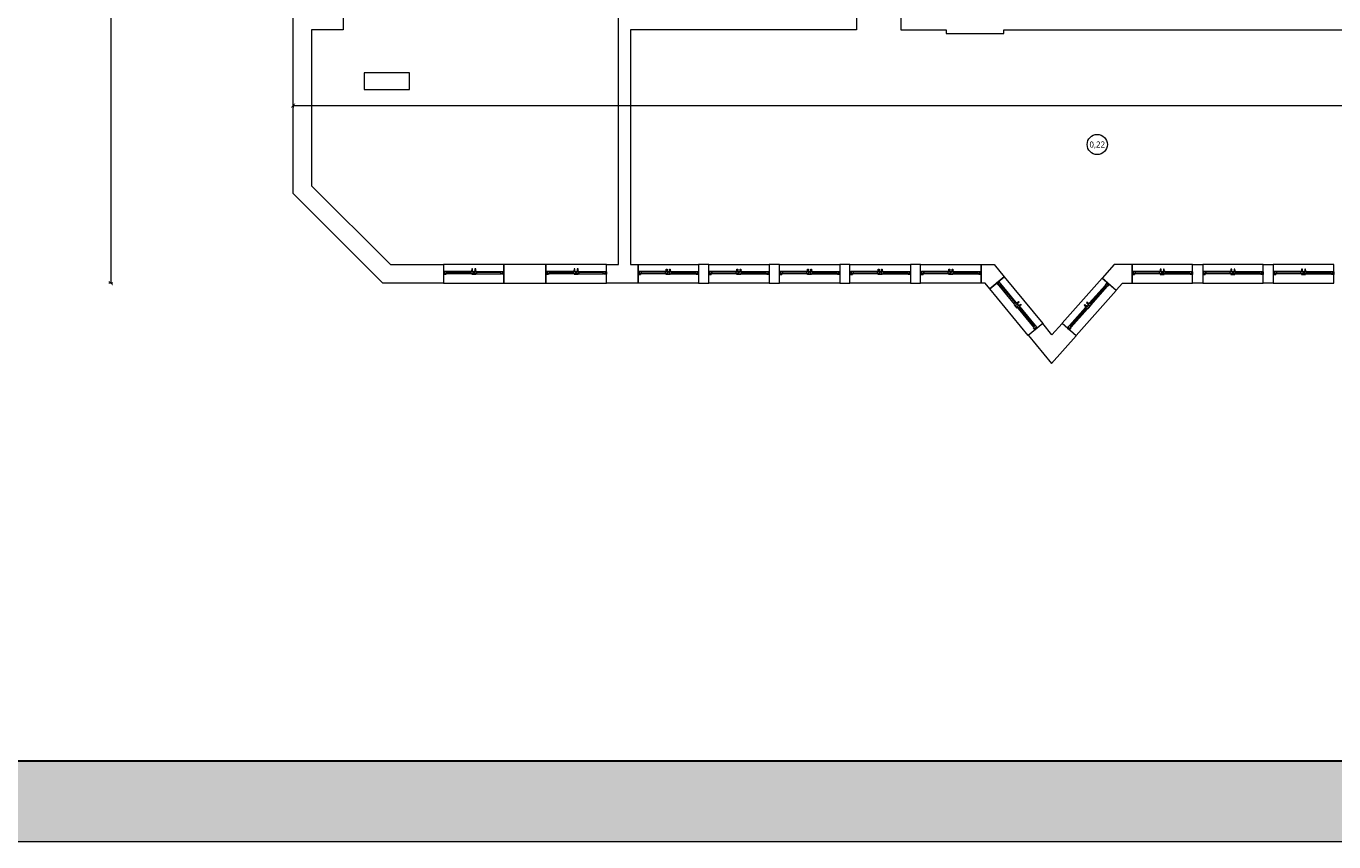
# Model space of a CAD drawing. Header units: millimetres. Extents: x -221 to 149158, y -114258 to 0.
# Tile 30 of 219: x 80584 to 83825, y -67503 to -65483. Entities that reach past the tile are written whole.
import ezdxf
from ezdxf.enums import TextEntityAlignment as Align

# ---------------------------------------------------------------- set-up
doc = ezdxf.new("R2010")
doc.units = ezdxf.units.MM
doc.layers.get('0').update_dxf_attribs({"lineweight": 0})
for name, color, linetype, lineweight in [('A-opisram.ART', 250, 'Continuous', 0), ('OPIS', 4, 'Continuous', 9), ('opis..KF', 250, 'Continuous', 15), ('stolarka_arch', 250, 'Continuous', 5), ('ściany ist..KF', 61, 'Continuous', 5)]:
    doc.layers.add(name, color=color, linetype=linetype, lineweight=lineweight)
doc.layers.add('A-pomocram.ART', color=254, linetype='Continuous', lineweight=0, plot=False)
doc.layers.add('A-przekrycieram.ART', color=7, linetype='Continuous', lineweight=0, true_color=0xffffff)
doc.styles.add('ARCH', font='segoeuil.ttf')
doc.styles.add('kamil', font='GOTHIC.TTF')
doc.dimstyles.new('100..KF', dxfattribs={"dimtxt": 12, "dimasz": 10, "dimexe": 5, "dimexo": 5, "dimgap": 3, "dimtad": 1, "dimdec": 1, "dimrnd": 0.5, "dimtxsty": 'kamil', "dimblk": 'ARCHTICK', "dimcen": 0, "dimclrd": 256, "dimclre": 256, "dimclrt": 256, "dimadec": 0, "dimazin": 0, "dimtfac": 1, "dimtdec": 1, "dimtofl": 0, "dimtmove": 0, "dimatfit": 3, "dimfxl": 10, "dimfxlon": 1, "dimlwd": 0, "dimlwe": 0, "dimarcsym": 0})

# ---------------------------------------------------------------- blocks, each defined once
blk = doc.blocks.new('*U975')
at = {"layer": 'stolarka_arch', "lineweight": 0}
blk.add_lwpolyline([(0, 0), (150, 0), (150, -46.1), (0, -46.1)], close=True, dxfattribs=at)
at = {"layer": 'stolarka_arch'}
for points in [[(0, -22), (6, -22), (6, -23), (3, -23), (3, -28), (0, -28)], [(3, -23), (8, -23), (8, -29), (2, -29), (2, -28), (3, -28)], [(8, -26), (68, -26), (68, -23), (8, -23)], [(8, -26), (68, -26), (68, -29), (8, -29)], [(73, -23), (68, -23), (68, -29), (74, -29), (74, -28), (73, -28)], [(73, -30), (69, -30), (69, -29), (73, -29)], [(70, -22), (80, -22), (80, -23), (77, -23), (77, -28), (73, -28), (73, -23), (70, -23)], [(72, -35), (70, -35), (70, -30), (72, -30)], [(77, -23), (82, -23), (82, -29), (76, -29), (76, -28), (77, -28)], [(81, -30), (77, -30), (77, -29), (81, -29)], [(80, -35), (78, -35), (78, -30), (80, -30)], [(142, -26), (82, -26), (82, -23), (142, -23)], [(142, -26), (82, -26), (82, -29), (142, -29)], [(147, -23), (142, -23), (142, -29), (148, -29), (148, -28), (147, -28)], [(150, -22), (144, -22), (144, -23), (147, -23), (147, -28), (150, -28)]]:
    blk.add_lwpolyline(points, close=True, dxfattribs=at)
blk = doc.blocks.new('*U974')
at = {"layer": 'stolarka_arch', "lineweight": 0}
blk.add_lwpolyline([(0, 0), (150, 0), (150, -46.4), (0, -46.4)], close=True, dxfattribs=at)
at = {"layer": 'stolarka_arch'}
for points in [[(0, -22), (6, -22), (6, -23), (3, -23), (3, -28), (0, -28)], [(3, -23), (8, -23), (8, -29), (2, -29), (2, -28), (3, -28)], [(8, -26), (68, -26), (68, -23), (8, -23)], [(8, -26), (68, -26), (68, -29), (8, -29)], [(73, -23), (68, -23), (68, -29), (74, -29), (74, -28), (73, -28)], [(73, -30), (69, -30), (69, -29), (73, -29)], [(70, -22), (80, -22), (80, -23), (77, -23), (77, -28), (73, -28), (73, -23), (70, -23)], [(72, -35), (70, -35), (70, -30), (72, -30)], [(77, -23), (82, -23), (82, -29), (76, -29), (76, -28), (77, -28)], [(81, -30), (77, -30), (77, -29), (81, -29)], [(80, -35), (78, -35), (78, -30), (80, -30)], [(142, -26), (82, -26), (82, -23), (142, -23)], [(142, -26), (82, -26), (82, -29), (142, -29)], [(147, -23), (142, -23), (142, -29), (148, -29), (148, -28), (147, -28)], [(150, -22), (144, -22), (144, -23), (147, -23), (147, -28), (150, -28)]]:
    blk.add_lwpolyline(points, close=True, dxfattribs=at)
blk = doc.blocks.new('*U976')
at = {"layer": 'stolarka_arch', "lineweight": 0}
blk.add_lwpolyline([(0, 0), (150, 0), (150, -46.1), (0, -46.1)], close=True, dxfattribs=at)
at = {"layer": 'stolarka_arch'}
for points in [[(0, -22), (6, -22), (6, -23), (3, -23), (3, -28), (0, -28)], [(3, -23), (8, -23), (8, -29), (2, -29), (2, -28), (3, -28)], [(8, -26), (68, -26), (68, -23), (8, -23)], [(8, -26), (68, -26), (68, -29), (8, -29)], [(73, -23), (68, -23), (68, -29), (74, -29), (74, -28), (73, -28)], [(73, -30), (69, -30), (69, -29), (73, -29)], [(70, -22), (80, -22), (80, -23), (77, -23), (77, -28), (73, -28), (73, -23), (70, -23)], [(72, -35), (70, -35), (70, -30), (72, -30)], [(77, -23), (82, -23), (82, -29), (76, -29), (76, -28), (77, -28)], [(81, -30), (77, -30), (77, -29), (81, -29)], [(80, -35), (78, -35), (78, -30), (80, -30)], [(142, -26), (82, -26), (82, -23), (142, -23)], [(142, -26), (82, -26), (82, -29), (142, -29)], [(147, -23), (142, -23), (142, -29), (148, -29), (148, -28), (147, -28)], [(150, -22), (144, -22), (144, -23), (147, -23), (147, -28), (150, -28)]]:
    blk.add_lwpolyline(points, close=True, dxfattribs=at)
blk = doc.blocks.new('*U1019')
at = {"layer": 'stolarka_arch', "lineweight": 0}
blk.add_lwpolyline([(0, 0), (150, 0), (150, -46), (0, -46)], close=True, dxfattribs=at)
at = {"layer": 'stolarka_arch'}
for points in [[(0, -22), (6, -22), (6, -23), (3, -23), (3, -28), (0, -28)], [(3, -23), (8, -23), (8, -29), (2, -29), (2, -28), (3, -28)], [(8, -26), (68, -26), (68, -23), (8, -23)], [(8, -26), (68, -26), (68, -29), (8, -29)], [(73, -23), (68, -23), (68, -29), (74, -29), (74, -28), (73, -28)], [(73, -30), (69, -30), (69, -29), (73, -29)], [(70, -22), (80, -22), (80, -23), (77, -23), (77, -28), (73, -28), (73, -23), (70, -23)], [(72, -35), (70, -35), (70, -30), (72, -30)], [(77, -23), (82, -23), (82, -29), (76, -29), (76, -28), (77, -28)], [(81, -30), (77, -30), (77, -29), (81, -29)], [(80, -35), (78, -35), (78, -30), (80, -30)], [(142, -26), (82, -26), (82, -23), (142, -23)], [(142, -26), (82, -26), (82, -29), (142, -29)], [(147, -23), (142, -23), (142, -29), (148, -29), (148, -28), (147, -28)], [(150, -22), (144, -22), (144, -23), (147, -23), (147, -28), (150, -28)]]:
    blk.add_lwpolyline(points, close=True, dxfattribs=at)
blk = doc.blocks.new('*U1027')
at = {"layer": 'stolarka_arch', "lineweight": 0}
blk.add_lwpolyline([(0, 0), (150, 0), (150, -46), (0, -46)], close=True, dxfattribs=at)
at = {"layer": 'stolarka_arch'}
for points in [[(0, -22), (6, -22), (6, -23), (3, -23), (3, -28), (0, -28)], [(3, -23), (8, -23), (8, -29), (2, -29), (2, -28), (3, -28)], [(8, -26), (68, -26), (68, -23), (8, -23)], [(8, -26), (68, -26), (68, -29), (8, -29)], [(73, -23), (68, -23), (68, -29), (74, -29), (74, -28), (73, -28)], [(73, -30), (69, -30), (69, -29), (73, -29)], [(70, -22), (80, -22), (80, -23), (77, -23), (77, -28), (73, -28), (73, -23), (70, -23)], [(72, -35), (70, -35), (70, -30), (72, -30)], [(77, -23), (82, -23), (82, -29), (76, -29), (76, -28), (77, -28)], [(81, -30), (77, -30), (77, -29), (81, -29)], [(80, -35), (78, -35), (78, -30), (80, -30)], [(142, -26), (82, -26), (82, -23), (142, -23)], [(142, -26), (82, -26), (82, -29), (142, -29)], [(147, -23), (142, -23), (142, -29), (148, -29), (148, -28), (147, -28)], [(150, -22), (144, -22), (144, -23), (147, -23), (147, -28), (150, -28)]]:
    blk.add_lwpolyline(points, close=True, dxfattribs=at)
blk = doc.blocks.new('*U1020')
at = {"layer": 'stolarka_arch', "lineweight": 0}
blk.add_lwpolyline([(0, 0), (150, 0), (150, -46.4), (0, -46.4)], close=True, dxfattribs=at)
at = {"layer": 'stolarka_arch'}
for points in [[(0, -22), (6, -22), (6, -23), (3, -23), (3, -28), (0, -28)], [(3, -23), (8, -23), (8, -29), (2, -29), (2, -28), (3, -28)], [(8, -26), (68, -26), (68, -23), (8, -23)], [(8, -26), (68, -26), (68, -29), (8, -29)], [(73, -23), (68, -23), (68, -29), (74, -29), (74, -28), (73, -28)], [(73, -30), (69, -30), (69, -29), (73, -29)], [(70, -22), (80, -22), (80, -23), (77, -23), (77, -28), (73, -28), (73, -23), (70, -23)], [(72, -35), (70, -35), (70, -30), (72, -30)], [(77, -23), (82, -23), (82, -29), (76, -29), (76, -28), (77, -28)], [(81, -30), (77, -30), (77, -29), (81, -29)], [(80, -35), (78, -35), (78, -30), (80, -30)], [(142, -26), (82, -26), (82, -23), (142, -23)], [(142, -26), (82, -26), (82, -29), (142, -29)], [(147, -23), (142, -23), (142, -29), (148, -29), (148, -28), (147, -28)], [(150, -22), (144, -22), (144, -23), (147, -23), (147, -28), (150, -28)]]:
    blk.add_lwpolyline(points, close=True, dxfattribs=at)
blk = doc.blocks.new('*U1032')
at = {"layer": 'stolarka_arch', "lineweight": 0}
blk.add_lwpolyline([(0, 0), (150, 0), (150, -46.4), (0, -46.4)], close=True, dxfattribs=at)
at = {"layer": 'stolarka_arch'}
for points in [[(0, -22), (6, -22), (6, -23), (3, -23), (3, -28), (0, -28)], [(3, -23), (8, -23), (8, -29), (2, -29), (2, -28), (3, -28)], [(8, -26), (68, -26), (68, -23), (8, -23)], [(8, -26), (68, -26), (68, -29), (8, -29)], [(73, -23), (68, -23), (68, -29), (74, -29), (74, -28), (73, -28)], [(73, -30), (69, -30), (69, -29), (73, -29)], [(70, -22), (80, -22), (80, -23), (77, -23), (77, -28), (73, -28), (73, -23), (70, -23)], [(72, -35), (70, -35), (70, -30), (72, -30)], [(77, -23), (82, -23), (82, -29), (76, -29), (76, -28), (77, -28)], [(81, -30), (77, -30), (77, -29), (81, -29)], [(80, -35), (78, -35), (78, -30), (80, -30)], [(142, -26), (82, -26), (82, -23), (142, -23)], [(142, -26), (82, -26), (82, -29), (142, -29)], [(147, -23), (142, -23), (142, -29), (148, -29), (148, -28), (147, -28)], [(150, -22), (144, -22), (144, -23), (147, -23), (147, -28), (150, -28)]]:
    blk.add_lwpolyline(points, close=True, dxfattribs=at)
blk = doc.blocks.new('*U1033')
at = {"layer": 'stolarka_arch', "lineweight": 0}
blk.add_lwpolyline([(0, 0), (150, 0), (150, -46.4), (0, -46.4)], close=True, dxfattribs=at)
at = {"layer": 'stolarka_arch'}
for points in [[(0, -22), (6, -22), (6, -23), (3, -23), (3, -28), (0, -28)], [(3, -23), (8, -23), (8, -29), (2, -29), (2, -28), (3, -28)], [(8, -26), (68, -26), (68, -23), (8, -23)], [(8, -26), (68, -26), (68, -29), (8, -29)], [(73, -23), (68, -23), (68, -29), (74, -29), (74, -28), (73, -28)], [(73, -30), (69, -30), (69, -29), (73, -29)], [(70, -22), (80, -22), (80, -23), (77, -23), (77, -28), (73, -28), (73, -23), (70, -23)], [(72, -35), (70, -35), (70, -30), (72, -30)], [(77, -23), (82, -23), (82, -29), (76, -29), (76, -28), (77, -28)], [(81, -30), (77, -30), (77, -29), (81, -29)], [(80, -35), (78, -35), (78, -30), (80, -30)], [(142, -26), (82, -26), (82, -23), (142, -23)], [(142, -26), (82, -26), (82, -29), (142, -29)], [(147, -23), (142, -23), (142, -29), (148, -29), (148, -28), (147, -28)], [(150, -22), (144, -22), (144, -23), (147, -23), (147, -28), (150, -28)]]:
    blk.add_lwpolyline(points, close=True, dxfattribs=at)
blk = doc.blocks.new('*U1034')
at = {"layer": 'stolarka_arch', "lineweight": 0}
blk.add_lwpolyline([(0, 0), (150, 0), (150, -46.4), (0, -46.4)], close=True, dxfattribs=at)
at = {"layer": 'stolarka_arch'}
for points in [[(0, -22), (6, -22), (6, -23), (3, -23), (3, -28), (0, -28)], [(3, -23), (8, -23), (8, -29), (2, -29), (2, -28), (3, -28)], [(8, -26), (68, -26), (68, -23), (8, -23)], [(8, -26), (68, -26), (68, -29), (8, -29)], [(73, -23), (68, -23), (68, -29), (74, -29), (74, -28), (73, -28)], [(73, -30), (69, -30), (69, -29), (73, -29)], [(70, -22), (80, -22), (80, -23), (77, -23), (77, -28), (73, -28), (73, -23), (70, -23)], [(72, -35), (70, -35), (70, -30), (72, -30)], [(77, -23), (82, -23), (82, -29), (76, -29), (76, -28), (77, -28)], [(81, -30), (77, -30), (77, -29), (81, -29)], [(80, -35), (78, -35), (78, -30), (80, -30)], [(142, -26), (82, -26), (82, -23), (142, -23)], [(142, -26), (82, -26), (82, -29), (142, -29)], [(147, -23), (142, -23), (142, -29), (148, -29), (148, -28), (147, -28)], [(150, -22), (144, -22), (144, -23), (147, -23), (147, -28), (150, -28)]]:
    blk.add_lwpolyline(points, close=True, dxfattribs=at)
blk = doc.blocks.new('*U1005')
at = {"layer": 'stolarka_arch', "lineweight": 0}
blk.add_lwpolyline([(0, 0), (150, 0), (150, -46.4), (0, -46.4)], close=True, dxfattribs=at)
at = {"layer": 'stolarka_arch'}
for points in [[(0, -22), (6, -22), (6, -23), (3, -23), (3, -28), (0, -28)], [(3, -23), (8, -23), (8, -29), (2, -29), (2, -28), (3, -28)], [(8, -26), (68, -26), (68, -23), (8, -23)], [(8, -26), (68, -26), (68, -29), (8, -29)], [(73, -23), (68, -23), (68, -29), (74, -29), (74, -28), (73, -28)], [(73, -30), (69, -30), (69, -29), (73, -29)], [(70, -22), (80, -22), (80, -23), (77, -23), (77, -28), (73, -28), (73, -23), (70, -23)], [(72, -35), (70, -35), (70, -30), (72, -30)], [(77, -23), (82, -23), (82, -29), (76, -29), (76, -28), (77, -28)], [(81, -30), (77, -30), (77, -29), (81, -29)], [(80, -35), (78, -35), (78, -30), (80, -30)], [(142, -26), (82, -26), (82, -23), (142, -23)], [(142, -26), (82, -26), (82, -29), (142, -29)], [(147, -23), (142, -23), (142, -29), (148, -29), (148, -28), (147, -28)], [(150, -22), (144, -22), (144, -23), (147, -23), (147, -28), (150, -28)]]:
    blk.add_lwpolyline(points, close=True, dxfattribs=at)
blk = doc.blocks.new('*U1007')
at = {"layer": 'stolarka_arch', "lineweight": 0}
blk.add_lwpolyline([(0, 0), (150, 0), (150, -46.4), (0, -46.4)], close=True, dxfattribs=at)
at = {"layer": 'stolarka_arch'}
for points in [[(0, -22), (6, -22), (6, -23), (3, -23), (3, -28), (0, -28)], [(3, -23), (8, -23), (8, -29), (2, -29), (2, -28), (3, -28)], [(8, -26), (68, -26), (68, -23), (8, -23)], [(8, -26), (68, -26), (68, -29), (8, -29)], [(73, -23), (68, -23), (68, -29), (74, -29), (74, -28), (73, -28)], [(73, -30), (69, -30), (69, -29), (73, -29)], [(70, -22), (80, -22), (80, -23), (77, -23), (77, -28), (73, -28), (73, -23), (70, -23)], [(72, -35), (70, -35), (70, -30), (72, -30)], [(77, -23), (82, -23), (82, -29), (76, -29), (76, -28), (77, -28)], [(81, -30), (77, -30), (77, -29), (81, -29)], [(80, -35), (78, -35), (78, -30), (80, -30)], [(142, -26), (82, -26), (82, -23), (142, -23)], [(142, -26), (82, -26), (82, -29), (142, -29)], [(147, -23), (142, -23), (142, -29), (148, -29), (148, -28), (147, -28)], [(150, -22), (144, -22), (144, -23), (147, -23), (147, -28), (150, -28)]]:
    blk.add_lwpolyline(points, close=True, dxfattribs=at)
blk = doc.blocks.new('*U1013')
at = {"layer": 'stolarka_arch', "lineweight": 0}
blk.add_lwpolyline([(0, 0), (150, 0), (150, -46.4), (0, -46.4)], close=True, dxfattribs=at)
at = {"layer": 'stolarka_arch'}
for points in [[(0, -22), (6, -22), (6, -23), (3, -23), (3, -28), (0, -28)], [(3, -23), (8, -23), (8, -29), (2, -29), (2, -28), (3, -28)], [(8, -26), (68, -26), (68, -23), (8, -23)], [(8, -26), (68, -26), (68, -29), (8, -29)], [(73, -23), (68, -23), (68, -29), (74, -29), (74, -28), (73, -28)], [(73, -30), (69, -30), (69, -29), (73, -29)], [(70, -22), (80, -22), (80, -23), (77, -23), (77, -28), (73, -28), (73, -23), (70, -23)], [(72, -35), (70, -35), (70, -30), (72, -30)], [(77, -23), (82, -23), (82, -29), (76, -29), (76, -28), (77, -28)], [(81, -30), (77, -30), (77, -29), (81, -29)], [(80, -35), (78, -35), (78, -30), (80, -30)], [(142, -26), (82, -26), (82, -23), (142, -23)], [(142, -26), (82, -26), (82, -29), (142, -29)], [(147, -23), (142, -23), (142, -29), (148, -29), (148, -28), (147, -28)], [(150, -22), (144, -22), (144, -23), (147, -23), (147, -28), (150, -28)]]:
    blk.add_lwpolyline(points, close=True, dxfattribs=at)
blk = doc.blocks.new('nr pom')
at = {"layer": 'opis..KF', "lineweight": 20}
blk.add_circle((0, 0), 25, dxfattribs=at)
at = {"layer": 'opis..KF', "style": 'ARCH'}
blk.add_attdef('00', text='', height=15, dxfattribs=at).set_placement((0, 0), align=Align.MIDDLE_CENTER)
blk = doc.blocks.new('*U1674')
at = {"layer": 'A-przekrycieram.ART'}
h = blk.add_hatch(color=256, dxfattribs=at)
h.dxf.hatch_style = 1
h.paths.add_polyline_path([(0, 4200), (5940, 4200), (5940, 0), (0, 0)])
h.paths.add_polyline_path([(200, 4100), (5840, 4100), (5840, 100), (200, 100)], flags=16)
at = {"layer": 'A-opisram.ART', "lineweight": 30}
blk.add_lwpolyline([(200, 4100), (5840, 4100), (5840, 100), (200, 100)], close=True, dxfattribs=at)
at = {"layer": 'A-pomocram.ART'}
blk.add_lwpolyline([(0, 4200), (5940, 4200), (5940, 0), (0, 0)], close=True, dxfattribs=at)
blk = doc.blocks.new('_ArchTick')
at = {"color": 0, "linetype": 'ByBlock', "const_width": 0.15}
blk.add_lwpolyline([(-0.5, -0.5), (0.5, 0.5)], dxfattribs=at)
blk = doc.blocks.new('*D1724')
at = {"layer": 'Defpoints', "color": 0, "linetype": 'ByBlock', "lineweight": 50, "transparency": 16777216}
for p in [(81245.5, -65671.1), (87712.6, -65674.8), (87712.6, -65679.4)]:
    blk.add_point(p, dxfattribs=at)
at = {"layer": 'OPIS', "linetype": 'Continuous', "lineweight": 0, "transparency": 16777216}
for p, q in [((81245.5, -65676.1), (81245.5, -65684.4)), ((81245.5, -65679.4), (87712.6, -65679.4)), ((87712.6, -65679.4), (87712.6, -65684.4))]:
    blk.add_line(p, q, dxfattribs=at)
at = {"layer": 'OPIS', "linetype": 'ByBlock', "lineweight": 0, "transparency": 16777216, "xscale": 10, "yscale": 10, "zscale": 10, "rotation": 180}
blk.add_blockref('_ArchTick', (81245.5, -65679.4), dxfattribs=at)
at = {"layer": 'OPIS', "linetype": 'ByBlock', "lineweight": 0, "transparency": 16777216, "xscale": 10, "yscale": 10, "zscale": 10}
blk.add_blockref('_ArchTick', (87712.6, -65679.4), dxfattribs=at)
at = {"layer": 'OPIS', "linetype": 'ByBlock', "lineweight": 50, "transparency": 16777216, "insert": (84479.1, -65670.1), "char_height": 12, "attachment_point": 5, "style": 'kamil'}
blk.add_mtext('6467', dxfattribs=at)
blk = doc.blocks.new('*D1725')
at = {"layer": 'Defpoints', "color": 0, "linetype": 'ByBlock', "lineweight": 50, "transparency": 16777216}
for p in [(81654.8, -62685), (80793.9, -66119.1), (81543.3, -66119.1)]:
    blk.add_point(p, dxfattribs=at)
at = {"layer": 'OPIS', "linetype": 'Continuous', "lineweight": 0, "transparency": 16777216}
for p, q in [((80798.9, -62685), (80788.9, -62685)), ((80793.9, -62685), (80793.9, -66119.1)), ((80798.9, -66119.1), (80788.9, -66119.1))]:
    blk.add_line(p, q, dxfattribs=at)
at = {"layer": 'OPIS', "linetype": 'ByBlock', "lineweight": 0, "transparency": 16777216, "xscale": 10, "yscale": 10, "zscale": 10}
for p, rotation in [((80793.9, -62685), 90), ((80793.9, -66119.1), 270)]:
    blk.add_blockref('_ArchTick', p, dxfattribs=dict(at, rotation=rotation))
at = {"layer": 'OPIS', "linetype": 'ByBlock', "lineweight": 50, "transparency": 16777216, "insert": (80784.6, -64402), "char_height": 12, "attachment_point": 5, "rotation": 90, "style": 'kamil'}
blk.add_mtext('3434', dxfattribs=at)

msp = doc.modelspace()

# ---------------------------------------------------------------- linework, layer by layer
at = {"layer": 'ściany ist..KF', "linetype": 'ByBlock'}
for points in [[(82022.04, -66119.05), (82022.04, -66073.02), (82052.04, -66073.02), (82052.04, -65361.75)], [(81370.01, -65492), (81291.55, -65492), (81291.55, -65878.11), (81487.28, -66073.05), (81618.23, -66073.04), (81618.23, -66119.05), (81468.28, -66119.05), (81245.55, -65897.22), (81245.55, -65444.99), (81324.01, -65444.99), (81324.01, -65424.99), (81370.01, -65424.99), (81370.01, -65461.99), (81370.01, -65461.99), (81370.01, -65492)], [(82642.37, -65450.99), (82642.37, -65492), (82082.04, -65492), (82082.04, -66073.02), (82100.64, -66073.02), (82100.64, -66119.38), (82022.04, -66119.38)], [(84072.65, -66246), (84142.65, -66246), (84142.65, -66200), (84118.65, -66200), (84118.65, -65883.53), (84132.15, -65883.53), (84132.15, -65843.53), (84118.65, -65843.53), (84118.65, -65663.47), (83924.65, -65450.99), (82751.64, -65450.99), (82751.64, -65492), (82864.07, -65492), (82864.07, -65501), (83007.07, -65501), (83007.07, -65492), (83921.46, -65492), (84088.64, -65675.11), (84088.64, -66072.95), (84000.41, -66072.95), (84000.41, -66118.95), (84072.65, -66118.95), (84072.65, -66246)], [(82864.07, -65492), (82864.07, -65501), (83007.07, -65501), (83007.07, -65492)], [(82951.05, -66073.14), (82976.62, -66073.29), (82982.93, -66072.99), (83008.05, -66103.72), (82972.7, -66132.91), (82961.23, -66118.99), (82951.07, -66118.99)], [(82951.07, -66118.99), (82951.07, -66073)], [(83325.09, -66073), (83281.13, -66072.98), (83251.44, -66106.46), (83286.07, -66136.89), (83301.82, -66118.98), (83325.09, -66118.98), (83325.08, -66073)], [(83068.09, -66248.67), (83125.28, -66318.09), (83186.38, -66249.28), (83151.91, -66218.72), (83126.57, -66247.31), (83103.56, -66219.39), (83068.01, -66248.74)]]:
    msp.add_lwpolyline(points, dxfattribs=at)
for points in [[(81421.73, -65639.02), (81533.73, -65639.02), (81533.73, -65598.02), (81421.73, -65598.02)], [(81768.23, -66119.04), (81872.04, -66119.04), (81872.04, -66073.04), (81768.23, -66073.04)], [(82250.64, -66119.02), (82275.75, -66119.02), (82275.75, -66073.02), (82250.64, -66073.02)], [(82425.75, -66119.01), (82450.86, -66119.01), (82450.86, -66073.01), (82425.75, -66073.01)], [(82600.86, -66119.01), (82625.97, -66119.01), (82625.97, -66073.01), (82600.86, -66073.01)], [(82775.97, -66119), (82801.07, -66119), (82801.07, -66073), (82775.97, -66073)], [(83500.19, -66119), (83475.08, -66119), (83475.08, -66073), (83500.19, -66073)], [(83675.3, -66119.01), (83650.19, -66119.01), (83650.19, -66073.01), (83675.3, -66073.01)]]:
    msp.add_lwpolyline(points, close=True, dxfattribs=at)

# ---------------------------------------------------------------- block references
at = {"xscale": 2, "yscale": 2, "zscale": 2}
msp.add_blockref('*U1674', (79788.68, -67503.22), dxfattribs=at)
at = {"layer": 'opis..KF', "color": 30}
msp.add_blockref('nr pom', (83238.86, -65775.72), dxfattribs=at).add_auto_attribs({'00': '0,22'})
at = {"layer": 'stolarka_arch', "xscale": -1, "rotation": 180}
for name, p in [('*U1027', (81618.23, -66119.05)), ('*U1019', (81872.04, -66119.05)), ('*U974', (83325.08, -66119.38)), ('*U1013', (83500.19, -66119.38)), ('*U1007', (83675.3, -66119.38))]:
    msp.add_blockref(name, p, dxfattribs=at)
at = {"layer": 'stolarka_arch', "rotation": 180}
for name, p in [('*U1005', (82250.64, -66119.38)), ('*U1020', (82425.75, -66119.38)), ('*U1032', (82600.86, -66119.38)), ('*U1033', (82775.97, -66119.38)), ('*U1034', (82951.07, -66119.38))]:
    msp.add_blockref(name, p, dxfattribs=at)
at = {"layer": 'stolarka_arch', "color": 5, "rotation": 129.5458417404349}
msp.add_blockref('*U976', (83068.01, -66248.74), dxfattribs=at)
at = {"layer": 'stolarka_arch', "color": 5, "xscale": -1, "rotation": 228.4014041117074}
msp.add_blockref('*U975', (83186.33, -66249.24), dxfattribs=at)

# ---------------------------------------------------------------- dimensions: what is measured, and where the dimension line sits
at = {"layer": 'OPIS', "color": 1, "linetype": 'ByBlock', "lineweight": 50}
dim = msp.add_linear_dim(base=(80793.86, -66119.05), p1=(81654.84, -62684.99), p2=(81543.26, -66119.05), angle=90, dimstyle='100..KF', override={"dimfxl": 5}, dxfattribs=at)
dim.commit()
dim.dimension.update_dxf_attribs({"geometry": '*D1725', "text_midpoint": (80784.55, -64402.02)})
dim = msp.add_linear_dim(base=(87712.61, -65679.42), p1=(81245.55, -65671.11), p2=(87712.61, -65674.8), dimstyle='100..KF', override={"dimfxl": 5}, dxfattribs=at)
dim.commit()
dim.dimension.update_dxf_attribs({"geometry": '*D1724', "text_midpoint": (84479.08, -65670.12)})

doc.saveas('drawing.dxf')
